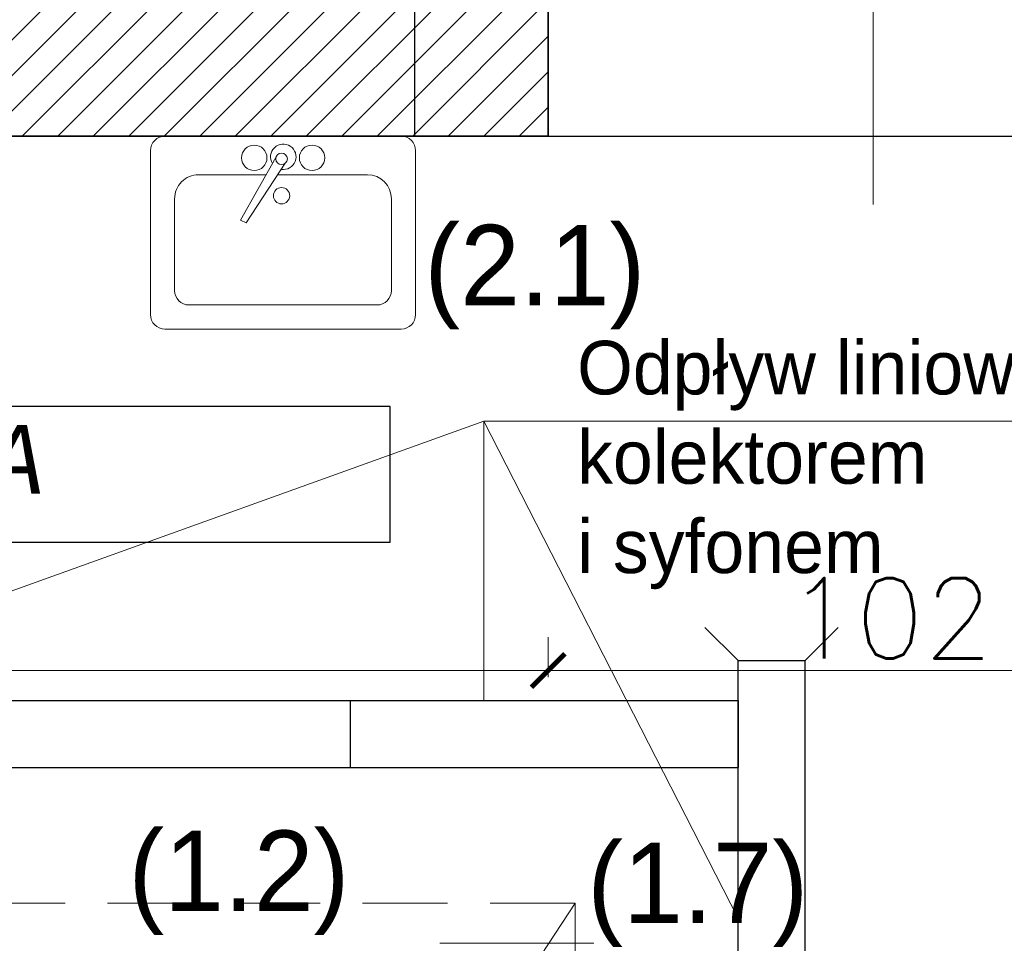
# Model space of a CAD drawing. Header units: millimetres. Extents: x -587 to 33545, y -26688 to 22494.
# Tile 138 of 256: x 9187 to 9334, y 10680 to 10818. Entities that reach past the tile are written whole.
import ezdxf
from ezdxf.lldxf.tags import DXFTag

# ---------------------------------------------------------------- set-up
doc = ezdxf.new("R2010")
doc.units = ezdxf.units.MM
doc.header["$MEASUREMENT"] = 0
doc.linetypes.add('DASHED', pattern=[19.05, 12.7, -6.35])
doc.layers.add('_I_EKO_PODKLAD 3', color=252, linetype='Continuous')
doc.layers.add('tabelki opis', color=7, linetype='Continuous')
for name, color, linetype, lineweight in [('A_istniejące ściany', 7, 'Continuous', 35), ('A_l.przerywana', 250, 'ICAD_ISO03W100', 9), ('A_opisy', 166, 'Continuous', 15), ('A_wyposażenie', 7, 'Continuous', 9), ('CIENKA', 1, 'Continuous', 13), ('l.wypełnien', 253, 'Continuous', 5), ('wymiarowanie', 176, 'Continuous', 9)]:
    doc.layers.add(name, color=color, linetype=linetype, lineweight=lineweight)
doc.styles.add('ROMANS', font='romans')
doc.styles.add('styl2', font='simplex.shx')
tags = doc.linetypes.add('ICAD_ISO03W100', pattern=[30, 12, -18]).pattern_tags.tags
tags[6:7] = [DXFTag(74, 4), DXFTag(75, 0), DXFTag(340, '0'), DXFTag(46, 1.0), DXFTag(50, 0.0), DXFTag(44, 0.0), DXFTag(45, 0.0)]
tags[4:5] = [DXFTag(74, 4), DXFTag(75, 0), DXFTag(340, '0'), DXFTag(46, 1.0), DXFTag(50, 0.0), DXFTag(44, 0.0), DXFTag(45, 0.0)]
doc.dimstyles.new('Skala 1-50', dxfattribs={"dimtxt": 12, "dimasz": 5, "dimexe": 1, "dimexo": 1, "dimgap": 1.5, "dimtad": 1, "dimdec": 1, "dimrnd": 0.5, "dimtxsty": 'styl2', "dimblk": 'ARCHTICK', "dimcen": 5, "dimadec": 0, "dimazin": 0, "dimtfac": 1, "dimtdec": 1, "dimtmove": 1, "dimatfit": 3, "dimldrblk": 'ARCHTICK', "dimfxl": 5, "dimfxlon": 1, "dimlwd": -1, "dimlwe": -1, "dimarcsym": 0})

# ---------------------------------------------------------------- blocks, each defined once
blk = doc.blocks.new('dgttrre')
at = {"layer": '_I_EKO_PODKLAD 3', "linetype": 'Continuous', "lineweight": 9}
for p, q in [((11317.18, 2848.41), (11352.46, 2848.41)), ((11315.02, 2821.77), (11315.02, 2846.25)), ((11354.62, 2821.77), (11354.62, 2846.25)), ((11320.78, 2844.81), (11348.86, 2844.81)), ((11318.62, 2828.97), (11318.62, 2842.65)), ((11351.02, 2828.97), (11351.02, 2842.65)), ((11334.48, 2823.66), (11340.34, 2832.56)), ((11335.88, 2822.79), (11341.15, 2832.14)), ((11340.34, 2832.56), (11341.15, 2832.14)), ((11322.22, 2825.37), (11335.61, 2825.37)), ((11337.33, 2825.37), (11347.42, 2825.37)), ((11317.18, 2819.61), (11352.46, 2819.61))]:
    blk.add_line(p, q, dxfattribs=at)
for centre, radius in [((11335.04, 2828.5), 1.22), ((11330.48, 2822.84), 1.9), ((11339.12, 2822.84), 1.9), ((11335.04, 2822.99), 0.867)]:
    blk.add_circle(centre, radius, dxfattribs=at)
for centre, radius, start, end in [((11317.18, 2846.25), 2.16, 90, 180), ((11352.46, 2846.25), 2.16, 0, 90), ((11320.78, 2842.65), 2.16, 90, 180), ((11348.86, 2842.65), 2.16, 0, 90), ((11322.22, 2828.97), 3.6, 180, 270), ((11347.42, 2828.97), 3.6, 270, 0), ((11334.78, 2822.69), 1.9, 80.9336, 32.0064), ((11317.18, 2821.77), 2.16, 180, 270), ((11352.46, 2821.77), 2.16, 270, 0)]:
    blk.add_arc(centre, radius, start, end, dxfattribs=at)
blk = doc.blocks.new('dghjjkkl')
at = {"layer": 'CIENKA', "color": 8}
blk.add_blockref('dgttrre', (0, 0), dxfattribs=at)
blk = doc.blocks.new('_ArchTick')
at = {"color": 0, "linetype": 'ByBlock', "const_width": 0.15}
blk.add_lwpolyline([(-0.5, -0.5), (0.5, 0.5)], dxfattribs=at)
blk = doc.blocks.new('*D5995')
at = {"layer": 'Defpoints', "color": 0}
for p in [(8932.19, 10743.15), (9266.19, 10743.15), (9266.19, 10720.82)]:
    blk.add_point(p, dxfattribs=at)
at = {"layer": 'wymiarowanie', "color": 0}
for p, q in [((8932.19, 10725.82), (8932.19, 10719.82)), ((9266.19, 10725.82), (9266.19, 10719.82)), ((8932.19, 10720.82), (9266.19, 10720.82))]:
    blk.add_line(p, q, dxfattribs=at)
at = {"layer": 'wymiarowanie', "color": 0, "xscale": 5, "yscale": 5, "zscale": 5, "rotation": 180}
blk.add_blockref('_ArchTick', (8932.19, 10720.82), dxfattribs=at)
at = {"layer": 'wymiarowanie', "color": 0, "xscale": 5, "yscale": 5, "zscale": 5}
blk.add_blockref('_ArchTick', (9266.19, 10720.82), dxfattribs=at)
at = {"layer": 'wymiarowanie', "color": 0, "insert": (9099.19, 10728.62), "char_height": 12, "attachment_point": 5, "style": 'styl2'}
blk.add_mtext('334', dxfattribs=at)
blk = doc.blocks.new('*D5996')
at = {"layer": 'Defpoints', "color": 0}
for p in [(9266.19, 10743.15), (9368.19, 10743.15), (9368.19, 10720.82)]:
    blk.add_point(p, dxfattribs=at)
at = {"layer": 'wymiarowanie', "color": 0}
for p, q in [((9266.19, 10725.82), (9266.19, 10719.82)), ((9368.19, 10725.82), (9368.19, 10719.82)), ((9266.19, 10720.82), (9368.19, 10720.82))]:
    blk.add_line(p, q, dxfattribs=at)
at = {"layer": 'wymiarowanie', "color": 0, "xscale": 5, "yscale": 5, "zscale": 5, "rotation": 180}
blk.add_blockref('_ArchTick', (9266.19, 10720.82), dxfattribs=at)
at = {"layer": 'wymiarowanie', "color": 0, "xscale": 5, "yscale": 5, "zscale": 5}
blk.add_blockref('_ArchTick', (9368.19, 10720.82), dxfattribs=at)
at = {"layer": 'wymiarowanie', "color": 0, "insert": (9317.19, 10728.62), "char_height": 12, "attachment_point": 5, "style": 'styl2'}
blk.add_mtext('102', dxfattribs=at)

msp = doc.modelspace()

# ---------------------------------------------------------------- hatches: boundary and pattern name
at = {"layer": 'l.wypełnien'}
h = msp.add_hatch(dxfattribs=at)
h.set_pattern_fill('ANSI31', color=256, scale=30, style=0)
h.set_pattern_definition([(45, (0, 6.0705), (-2.6516504, 2.6516504), [])])
edge = h.paths.add_edge_path()
edge.add_line((8932.19, 10926.77), (8932.19, 10984.74))
edge.add_line((8932.19, 10984.74), (8932.19, 11029.24))
edge.add_line((8932.19, 11029.24), (8932.19, 11092.62))
edge.add_line((8932.19, 11092.62), (8932.19, 11096.12))
edge.add_line((8932.19, 11096.12), (8887.19, 11096.12))
edge.add_line((8887.19, 11096.12), (8887.19, 10926.77))
edge.add_line((8887.19, 10926.77), (8932.19, 10926.77))
h.paths.add_polyline_path([(9644.52, 11101.7), (9645.19, 11101.7), (9645.19, 11328.39), (9879.19, 11328.39), (9879.19, 11240.39), (9924.19, 11240.39), (9924.19, 11374.77), (9592.09, 11374.77), (9506.19, 11374.77), (9506.19, 11329.59), (9604.19, 11329.59), (9604.19, 11101.7)])
h.paths.add_polyline_path([(8887.19, 10692.11), (8932.19, 10692.11), (8932.19, 10800.59), (9246.19, 10800.59), (9246.19, 10839.59), (9259.19, 10839.59), (9259.19, 10913.09), (9235.19, 10913.09), (9235.19, 10839.59), (8932.19, 10839.59), (8932.19, 10926.77), (8887.19, 10926.77)])
h.paths.add_polyline_path([(8975.77, 11329.59), (9235.19, 11329.59), (9259.19, 11329.59), (9360.94, 11329.59), (9360.94, 11374.77), (8975.77, 11374.77)])
h.paths.add_polyline_path([(8887.19, 11374.77), (8887.19, 11242.37), (8907.93, 11242.37), (8932.19, 11242.37), (8932.19, 11329.59), (8975.77, 11329.59), (8975.77, 11374.77)])
h.paths.add_polyline_path([(9604.19, 11101.7), (9644.52, 11101.7), (9644.52, 11096.13), (9645.19, 11096.13), (9645.19, 11011.5), (9612.19, 11011.5), (9612.19, 11024.5), (9604.19, 11024.5)])
h.paths.add_polyline_path([(9924.19, 11101.7), (9924.19, 11164.96), (9879.19, 11164.96), (9879.19, 11101.7)])
h.paths.add_polyline_path([(9246.19, 10839.59), (9246.19, 10800.59), (9266.19, 10800.59), (9266.19, 10839.59)])
h.paths.add_polyline_path([(9879.19, 11084.56), (9924.19, 11084.66), (9924.19, 11101.7), (9879.19, 11101.7)])
h.paths.add_polyline_path([(9259.19, 10913.09), (9259.19, 10933.09), (9250.18, 10933.09), (9235.19, 10933.09), (9235.19, 10913.09)])
h.paths.add_polyline_path([(9235.19, 11078.39), (9235.19, 11058.39), (9259.19, 11058.39), (9259.19, 11078.39)])
h.paths.add_polyline_path([(9235.19, 11035.09), (9250.18, 11035.09), (9259.19, 11035.09), (9259.19, 11041.22), (9259.19, 11055.09), (9235.19, 11055.09)])
h.paths.add_polyline_path([(9235.19, 11329.59), (9235.19, 11309.59), (9259.19, 11309.59), (9259.19, 11329.59)])
h.paths.add_polyline_path([(9235.19, 11192.99), (9259.19, 11192.99), (9259.19, 11192.99), (9259.19, 11197.59), (9259.19, 11205.59), (9259.19, 11205.59), (9235.19, 11205.59), (9235.19, 11197.59)])
h.paths.add_polyline_path([(9235.19, 11180.39), (9247.19, 11180.39), (9259.19, 11180.39), (9259.19, 11180.39), (9259.19, 11192.99), (9259.19, 11192.99), (9235.19, 11192.99), (9235.19, 11180.39)])
h.paths.add_polyline_path([(9259.19, 11055.09), (9259.19, 11057.99), (9259.19, 11058.39), (9235.19, 11058.39), (9235.19, 11055.09), (9259.19, 11055.09)])

# ---------------------------------------------------------------- linework, layer by layer
at = {"linetype": 'ByBlock', "ltscale": 0.03}
for p, q in [((9294.55, 10722.29), (9289.58, 10727.26)), ((9304.55, 10722.29), (9309.51, 10727.26)), ((9294.55, 10722.29), (9304.55, 10722.29)), ((9294.55, 10422.29), (9294.55, 10722.29)), ((9304.55, 10422.29), (9304.55, 10722.29)), ((9062.9, 10716.34), (9294.55, 10716.34)), ((9236.64, 10706.34), (9236.64, 10716.34)), ((9294.55, 10716.34), (9294.55, 10706.34)), ((9062.9, 10706.34), (9294.55, 10706.34))]:
    msp.add_line(p, q, dxfattribs=at)
at = {"layer": 'A_istniejące ściany', "color": 7}
for points in [[(9266.19, 10839.59), (9266.19, 10800.59)], [(8932.19, 10800.59), (9266.19, 10800.59)]]:
    msp.add_lwpolyline(points, dxfattribs=at)
at = {"layer": 'A_l.przerywana', "color": 5, "lineweight": 30, "ltscale": 0.3}
msp.add_lwpolyline([(9246.19, 10800.59), (9388.19, 10800.59), (9388.19, 10839.59), (9246.19, 10839.59)], close=True, dxfattribs=at)
at = {"layer": 'A_opisy'}
msp.add_line((9314.73, 10790.39), (9314.73, 10845.39), dxfattribs=at)
at = {"layer": 'A_wyposażenie', "color": 7, "linetype": 'DASHED'}
msp.add_line((9270.21, 10686.09), (9090.19, 10411.59), dxfattribs=at)
at = {"layer": 'A_wyposażenie', "color": 7, "ltscale": 1.5}
msp.add_line((9273, 10680.09), (9250, 10680.09), dxfattribs=at)
msp.add_line((9273, 10680.09), (9250, 10680.09), dxfattribs=at)
at = {"layer": 'A_wyposażenie', "color": 7, "linetype": 'DASHED'}
msp.add_lwpolyline([(9090.19, 10411.59), (9270.19, 10411.59), (9270.21, 10686.09), (9090.19, 10686.09)], close=True, dxfattribs=at)
at = {"layer": 'tabelki opis', "color": 7}
msp.add_lwpolyline([(9077.83, 10739.97), (9242.57, 10739.97), (9242.57, 10760.24), (9077.83, 10760.24), (9077.83, 10739.97)], dxfattribs=at)
at = {"layer": 'wymiarowanie'}
for p, q in [((9256.58, 10758.03), (9062.9, 10688.48)), ((9366.43, 10758.02), (9256.58, 10758.03)), ((9256.58, 10758.03), (9256.58, 10716.34)), ((9256.58, 10758.03), (9294.55, 10683.81))]:
    msp.add_line(p, q, dxfattribs=at)

# ---------------------------------------------------------------- block references
at = {"layer": 'A_wyposażenie', "rotation": 180}
msp.add_blockref('dghjjkkl', (20561.39, 13620.2), dxfattribs=at)

# ---------------------------------------------------------------- texts
at = {"layer": 'tabelki opis', "color": 7, "insert": (9077.83, 10757.48), "char_height": 10.24, "width": 164.736, "attachment_point": 1}
msp.add_mtext('\\pxqc;{\\fCentury Gothic|b0|i1|c238|p34;KUCHNIA}', dxfattribs=at)
at = {"layer": 'wymiarowanie', "char_height": 12, "width": 500.0426, "attachment_point": 3, "style": 'ROMANS'}
for s, insert in [('\\pxql;{\\fCentury Gothic|b0|i0|c238|p0;(2.1) \\P }', (9747.73, 10787.35)), ('\\pxql;{\\fCentury Gothic|b0|i0|c238|p0;(1.2) \\P }', (9703.53, 10696.93)), ('\\pxql;{\\fCentury Gothic|b0|i0|c238|p0;(1.7) \\P }', (9772.07, 10695.13))]:
    msp.add_mtext(s, dxfattribs=dict(at, insert=insert))
at = {"layer": 'wymiarowanie', "linetype": 'Continuous', "insert": (9598.13, 10770.04), "char_height": 8, "width": 327.6277, "attachment_point": 3, "rotation": 360, "style": 'ROMANS'}
msp.add_mtext('\\pxql;{\\fCentury Gothic|b0|i0|c238|p0;Odpływ liniowy z \\Pkolektorem \\Pi syfonem}', dxfattribs=at)

# ---------------------------------------------------------------- dimensions: what is measured, and where the dimension line sits
at = {"layer": 'wymiarowanie'}
for base, p1, p2, picture, middle in [((9266.19, 10720.82), (8932.19, 10743.15), (9266.19, 10743.15), '*D5995', (9099.19, 10728.62)), ((9368.19, 10720.82), (9266.19, 10743.15), (9368.19, 10743.15), '*D5996', (9317.19, 10728.62))]:
    dim = msp.add_linear_dim(base=base, p1=p1, p2=p2, dimstyle='Skala 1-50', dxfattribs=at)
    dim.commit()
    dim.dimension.update_dxf_attribs({"geometry": picture, "text_midpoint": middle})

doc.saveas('drawing.dxf')
